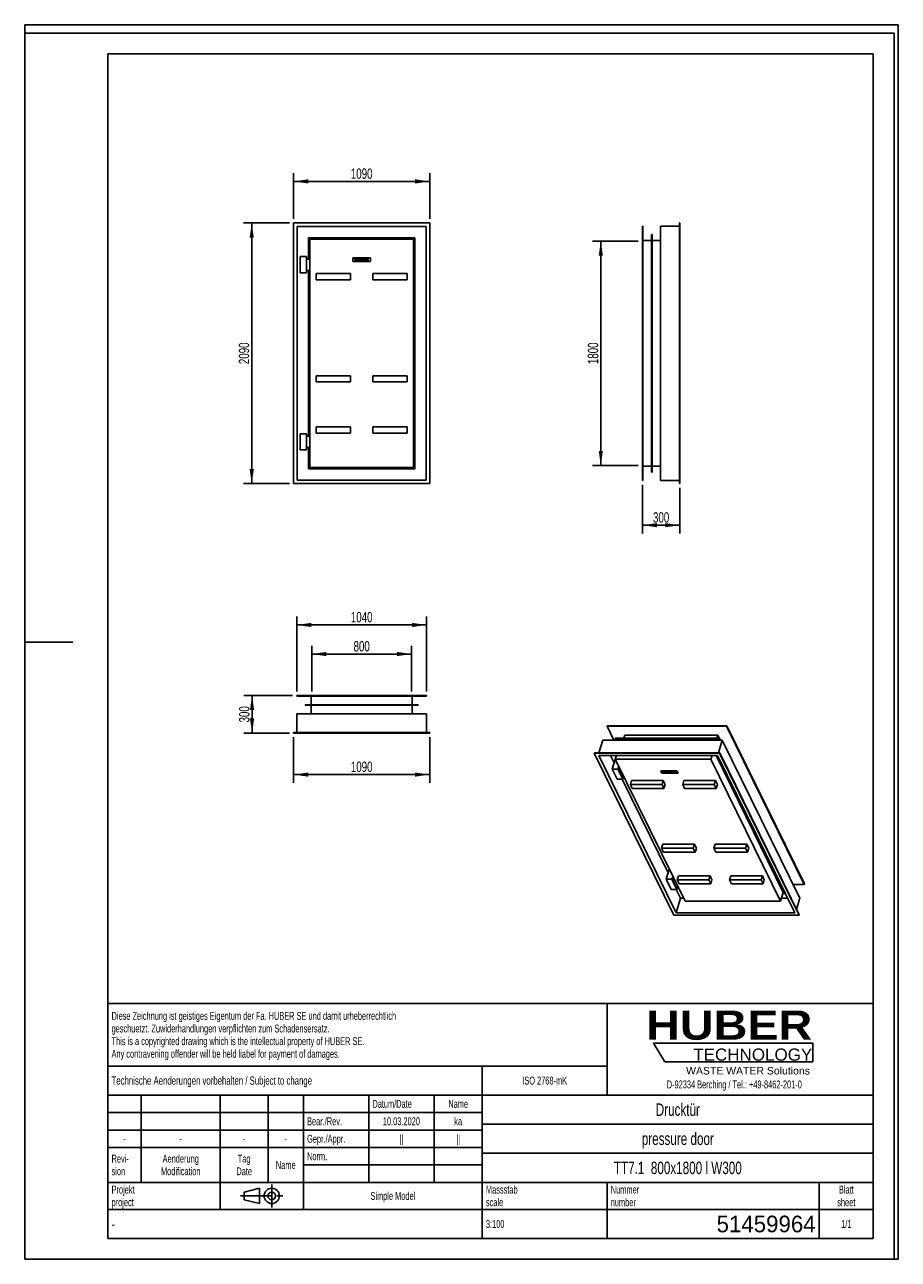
# Model space of a CAD drawing. Header units: millimetres. Extents: x 0 to 7000, y 0 to 9900.
import ezdxf

# ---------------------------------------------------------------- set-up
doc = ezdxf.new("R2010")
doc.units = ezdxf.units.MM
doc.header["$LTSCALE"] = 645.333333
doc.linetypes.add('CENTER', pattern=[0.6, 0.375, -0.075, 0.075, -0.075])
doc.layers.get('0').update_dxf_attribs({"linetype": 'CONTINUOUS'})
for name, color, linetype in [('_2D-BEM', 7, 'CONTINUOUS'), ('_KURVEN', 7, 'CONTINUOUS'), ('_ZEICHN_NOTIZEN', 7, 'CONTINUOUS'), ('_ZEICHNUNGSELEM', 7, 'CONTINUOUS'), ('HUBER_Logo_BL0', 7, 'CONTINUOUS')]:
    doc.layers.add(name, color=color, linetype=linetype)
doc.styles.get("Standard").update_dxf_attribs({"font": 'txt', "width": 0.7})
doc.styles.add('TEXTSTYLE_2', font='ariblk.ttf')
doc.styles.add('TEXTSTYLE_3', font='arial.ttf')
doc.styles.add('TEXTSTYLE_4', font='txt', dxfattribs={"width": 0.8})
doc.styles.add('TEXTSTYLE_5', font='txt')
doc.dimstyles.new('DIMSTYLE_1', dxfattribs={"dimtxt": 83.333333, "dimasz": 116.666667, "dimexe": 2, "dimexo": 1, "dimtad": 1, "dimdec": 1, "dimtxsty": 'Standard', "dimblk": '_FILLED', "dimblk1": '_FILLED', "dimblk2": '_FILLED', "dimcen": 0.09, "dimadec": 1, "dimazin": 2, "dimtp": 1.2, "dimtm": 1.2, "dimtfac": 1, "dimtdec": 1, "dimtofl": 0, "dimtmove": 0, "dimatfit": 3, "dimldrblk": '_FILLED', "dimfxl": 1, "dimtolj": 1, "dimarcsym": 0})
doc.dimstyles.new('DIMSTYLE_2', dxfattribs={"dimtxt": 83.333333, "dimasz": 116.666667, "dimexe": 2, "dimexo": 1, "dimtad": 1, "dimdec": 1, "dimtxsty": 'Standard', "dimblk": '_FILLED', "dimblk1": '_FILLED', "dimblk2": '_FILLED', "dimcen": 0.09, "dimadec": 1, "dimazin": 2, "dimtp": 2, "dimtm": 2, "dimtfac": 1, "dimtdec": 1, "dimtofl": 0, "dimtmove": 0, "dimatfit": 3, "dimldrblk": '_FILLED', "dimfxl": 1, "dimtolj": 1, "dimarcsym": 0})
doc.dimstyles.new('DIMSTYLE_3', dxfattribs={"dimtxt": 83.333333, "dimasz": 116.666667, "dimexe": 2, "dimexo": 1, "dimtad": 1, "dimdec": 1, "dimtxsty": 'Standard', "dimblk": '_FILLED', "dimblk1": '_FILLED', "dimblk2": '_FILLED', "dimcen": 0.09, "dimadec": 1, "dimazin": 2, "dimtp": 0.5, "dimtm": 0.5, "dimtfac": 1, "dimtdec": 1, "dimtofl": 0, "dimtmove": 0, "dimatfit": 3, "dimldrblk": '_FILLED', "dimfxl": 1, "dimtolj": 1, "dimarcsym": 0})
doc.dimstyles.new('DIMSTYLE_4', dxfattribs={"dimtxt": 83.333333, "dimasz": 116.666667, "dimexe": 2, "dimexo": 1, "dimtad": 1, "dimdec": 1, "dimtxsty": 'Standard', "dimblk": '_FILLED', "dimblk1": '_FILLED', "dimblk2": '_FILLED', "dimcen": 0.09, "dimadec": 1, "dimazin": 2, "dimtp": 0.8, "dimtm": 0.8, "dimtfac": 1, "dimtdec": 1, "dimtofl": 0, "dimtmove": 0, "dimatfit": 3, "dimldrblk": '_FILLED', "dimfxl": 1, "dimtolj": 1, "dimarcsym": 0})

# ---------------------------------------------------------------- blocks, each defined once
blk = doc.blocks.new('HUBER_LOGO_BL0', base_point=(5686, 1682.6))
at = {"layer": 'HUBER_Logo_BL0', "color": 5, "linetype": 'Continuous'}
for p, q in [((6314.1, 1734.2), (5039.1, 1734.2)), ((5039.1, 1734.2), (5129.1, 1584.2)), ((6314.1, 1734.2), (6314.1, 1584.2)), ((5129.1, 1584.2), (6314.1, 1584.2))]:
    blk.add_line(p, q, dxfattribs=at)
at = {"layer": 'HUBER_Logo_BL0', "color": 2, "linetype": 'Continuous', "attachment_point": 3, "line_spacing_factor": 0.78}
for s, insert, char_height, width, style in [('HUBER\\P\\fArial;\\H97.5;TECHNOLOGY ', (6310.5, 1994.5), 234, 1292.239, 'TEXTSTYLE_2'), ('WASTE WATER Solutions', (6291.9, 1542.1), 60, 990.112, 'TEXTSTYLE_3')]:
    blk.add_mtext(s, dxfattribs=dict(at, insert=insert, char_height=char_height, width=width, style=style))
at = {"layer": 'HUBER_Logo_BL0', "color": 2, "linetype": 'Continuous', "insert": (5686, 1434), "char_height": 63.333, "width": 2702.976, "attachment_point": 2, "line_spacing_factor": 0.96}
blk.add_mtext('D-92334 Berching / Tel.: +49-8462-201-0', dxfattribs=at)
blk = doc.blocks.new('_FILLED')
at = {"color": 0, "linetype": 'ByBlock'}
blk.add_solid([(0, 0), (-1, 0.143), (-1, -0.143)], dxfattribs=at)
blk = doc.blocks.new('*D1')
at = {"layer": '_2D-BEM', "color": 2, "linetype": 'Continuous', "transparency": 16777216}
for p, q in [((2155.1, 8343.2), (2155.1, 8709.9)), ((2155.1, 8643.2), (2700.1, 8643.2)), ((3245.1, 8643.2), (2700.1, 8643.2)), ((3245.1, 8343.2), (3245.1, 8709.9))]:
    blk.add_line(p, q, dxfattribs=at)
at = {"layer": '_2D-BEM', "color": 2, "linetype": 'Continuous', "transparency": 16777216, "xscale": 116.6666666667, "yscale": 116.6666666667, "zscale": 116.6666666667, "rotation": 180}
blk.add_blockref('_FILLED', (2155.1, 8643.2), dxfattribs=at)
at = {"layer": '_2D-BEM', "color": 2, "linetype": 'Continuous', "transparency": 16777216, "xscale": 116.6666666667, "yscale": 116.6666666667, "zscale": 116.6666666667}
blk.add_blockref('_FILLED', (3245.1, 8643.2), dxfattribs=at)
at = {"layer": '_2D-BEM', "color": 2, "linetype": 'Continuous', "transparency": 16777216, "insert": (2700.1, 8747.4), "char_height": 83.33, "width": 366.071, "attachment_point": 2, "line_spacing_factor": 0.9}
blk.add_mtext('1090', dxfattribs=at)
blk = doc.blocks.new('*D2')
at = {"layer": '_2D-BEM', "color": 2, "linetype": 'Continuous', "transparency": 16777216}
for p, q in [((2121.7, 8309.9), (1752.6, 8309.9)), ((1819.3, 8309.9), (1819.3, 7264.9)), ((1819.3, 6219.9), (1819.3, 7264.9)), ((2121.7, 6219.9), (1752.6, 6219.9))]:
    blk.add_line(p, q, dxfattribs=at)
at = {"layer": '_2D-BEM', "color": 2, "linetype": 'Continuous', "transparency": 16777216, "xscale": 116.6666666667, "yscale": 116.6666666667, "zscale": 116.6666666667}
for p, rotation in [((1819.3, 8309.9), 90), ((1819.3, 6219.9), 270)]:
    blk.add_blockref('_FILLED', p, dxfattribs=dict(at, rotation=rotation))
at = {"layer": '_2D-BEM', "color": 2, "linetype": 'Continuous', "transparency": 16777216, "insert": (1715.1, 7264.9), "char_height": 83.33, "width": 392.857, "attachment_point": 2, "rotation": 90, "line_spacing_factor": 0.9}
blk.add_mtext('2090', dxfattribs=at)
blk = doc.blocks.new('*D3')
at = {"layer": '_2D-BEM', "color": 2, "linetype": 'Continuous', "transparency": 16777216}
for p, q in [((2155.1, 4186.8), (2155.1, 3820.1)), ((3245.1, 4186.8), (3245.1, 3820.1)), ((2155.1, 3886.8), (2700.1, 3886.8)), ((3245.1, 3886.8), (2700.1, 3886.8))]:
    blk.add_line(p, q, dxfattribs=at)
at = {"layer": '_2D-BEM', "color": 2, "linetype": 'Continuous', "transparency": 16777216, "xscale": 116.6666666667, "yscale": 116.6666666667, "zscale": 116.6666666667, "rotation": 180}
blk.add_blockref('_FILLED', (2155.1, 3886.8), dxfattribs=at)
at = {"layer": '_2D-BEM', "color": 2, "linetype": 'Continuous', "transparency": 16777216, "xscale": 116.6666666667, "yscale": 116.6666666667, "zscale": 116.6666666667}
blk.add_blockref('_FILLED', (3245.1, 3886.8), dxfattribs=at)
at = {"layer": '_2D-BEM', "color": 2, "linetype": 'Continuous', "transparency": 16777216, "insert": (2700.1, 3991), "char_height": 83.33, "width": 366.071, "attachment_point": 2, "line_spacing_factor": 0.9}
blk.add_mtext('1090', dxfattribs=at)
blk = doc.blocks.new('*D4')
at = {"layer": '_2D-BEM', "color": 2, "linetype": 'Continuous', "transparency": 16777216}
for p, q in [((2180.1, 4553.5), (2180.1, 5153.5)), ((3220.1, 4553.5), (3220.1, 5153.5)), ((2180.1, 5086.8), (2700.1, 5086.8)), ((3220.1, 5086.8), (2700.1, 5086.8))]:
    blk.add_line(p, q, dxfattribs=at)
at = {"layer": '_2D-BEM', "color": 2, "linetype": 'Continuous', "transparency": 16777216, "xscale": 116.6666666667, "yscale": 116.6666666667, "zscale": 116.6666666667, "rotation": 180}
blk.add_blockref('_FILLED', (2180.1, 5086.8), dxfattribs=at)
at = {"layer": '_2D-BEM', "color": 2, "linetype": 'Continuous', "transparency": 16777216, "xscale": 116.6666666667, "yscale": 116.6666666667, "zscale": 116.6666666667}
blk.add_blockref('_FILLED', (3220.1, 5086.8), dxfattribs=at)
at = {"layer": '_2D-BEM', "color": 2, "linetype": 'Continuous', "transparency": 16777216, "insert": (2700.1, 5191), "char_height": 83.33, "width": 366.071, "attachment_point": 2, "line_spacing_factor": 0.9}
blk.add_mtext('1040', dxfattribs=at)
blk = doc.blocks.new('*D5')
at = {"layer": '_2D-BEM', "color": 2, "linetype": 'Continuous', "transparency": 16777216}
for p, q in [((2146.7, 4520.1), (1755.1, 4520.1)), ((1821.7, 4520.1), (1821.7, 4370.1)), ((1821.7, 4220.1), (1821.7, 4370.1)), ((2121.7, 4220.1), (1755.1, 4220.1))]:
    blk.add_line(p, q, dxfattribs=at)
at = {"layer": '_2D-BEM', "color": 2, "linetype": 'Continuous', "transparency": 16777216, "xscale": 116.6666666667, "yscale": 116.6666666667, "zscale": 116.6666666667}
for p, rotation in [((1821.7, 4520.1), 90), ((1821.7, 4220.1), 270)]:
    blk.add_blockref('_FILLED', p, dxfattribs=dict(at, rotation=rotation))
at = {"layer": '_2D-BEM', "color": 2, "linetype": 'Continuous', "transparency": 16777216, "insert": (1717.6, 4370.1), "char_height": 83.33, "width": 285.714, "attachment_point": 2, "rotation": 90, "line_spacing_factor": 0.9}
blk.add_mtext('300', dxfattribs=at)
blk = doc.blocks.new('*D6')
at = {"layer": '_2D-BEM', "color": 2, "linetype": 'Continuous', "transparency": 16777216}
for p, q in [((2300.1, 4553.5), (2300.1, 4920.1)), ((2300.1, 4853.5), (2700.1, 4853.5)), ((3100.1, 4853.5), (2700.1, 4853.5)), ((3100.1, 4553.5), (3100.1, 4920.1))]:
    blk.add_line(p, q, dxfattribs=at)
at = {"layer": '_2D-BEM', "color": 2, "linetype": 'Continuous', "transparency": 16777216, "xscale": 116.6666666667, "yscale": 116.6666666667, "zscale": 116.6666666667, "rotation": 180}
blk.add_blockref('_FILLED', (2300.1, 4853.5), dxfattribs=at)
at = {"layer": '_2D-BEM', "color": 2, "linetype": 'Continuous', "transparency": 16777216, "xscale": 116.6666666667, "yscale": 116.6666666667, "zscale": 116.6666666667}
blk.add_blockref('_FILLED', (3100.1, 4853.5), dxfattribs=at)
at = {"layer": '_2D-BEM', "color": 2, "linetype": 'Continuous', "transparency": 16777216, "insert": (2700.1, 4957.6), "char_height": 83.33, "width": 294.643, "attachment_point": 2, "line_spacing_factor": 0.9}
blk.add_mtext('800', dxfattribs=at)
blk = doc.blocks.new('*D7')
at = {"layer": '_2D-BEM', "color": 2, "linetype": 'Continuous', "transparency": 16777216}
for p, q in [((4916.3, 8164.9), (4549.6, 8164.9)), ((4616.3, 8164.9), (4616.3, 7264.9)), ((4616.3, 6364.9), (4616.3, 7264.9)), ((4916.3, 6364.9), (4549.6, 6364.9))]:
    blk.add_line(p, q, dxfattribs=at)
at = {"layer": '_2D-BEM', "color": 2, "linetype": 'Continuous', "transparency": 16777216, "xscale": 116.6666666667, "yscale": 116.6666666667, "zscale": 116.6666666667}
for p, rotation in [((4616.3, 8164.9), 90), ((4616.3, 6364.9), 270)]:
    blk.add_blockref('_FILLED', p, dxfattribs=dict(at, rotation=rotation))
at = {"layer": '_2D-BEM', "color": 2, "linetype": 'Continuous', "transparency": 16777216, "insert": (4512.1, 7264.9), "char_height": 83.33, "width": 366.071, "attachment_point": 2, "rotation": 90, "line_spacing_factor": 0.9}
blk.add_mtext('1800', dxfattribs=at)
blk = doc.blocks.new('*D8')
at = {"layer": '_2D-BEM', "color": 2, "linetype": 'Continuous', "transparency": 16777216}
for p, q in [((4949.6, 6211.6), (4949.6, 5819.9)), ((5249.6, 6186.6), (5249.6, 5819.9)), ((4949.6, 5886.6), (5099.6, 5886.6)), ((5249.6, 5886.6), (5099.6, 5886.6))]:
    blk.add_line(p, q, dxfattribs=at)
at = {"layer": '_2D-BEM', "color": 2, "linetype": 'Continuous', "transparency": 16777216, "xscale": 116.6666666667, "yscale": 116.6666666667, "zscale": 116.6666666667, "rotation": 180}
blk.add_blockref('_FILLED', (4949.6, 5886.6), dxfattribs=at)
at = {"layer": '_2D-BEM', "color": 2, "linetype": 'Continuous', "transparency": 16777216, "xscale": 116.6666666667, "yscale": 116.6666666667, "zscale": 116.6666666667}
blk.add_blockref('_FILLED', (5249.6, 5886.6), dxfattribs=at)
at = {"layer": '_2D-BEM', "color": 2, "linetype": 'Continuous', "transparency": 16777216, "insert": (5099.6, 5990.7), "char_height": 83.33, "width": 285.714, "attachment_point": 2, "line_spacing_factor": 0.9}
blk.add_mtext('300', dxfattribs=at)
blk = doc.blocks.new('PROJEKTIONSMETHODE_1_BL1', base_point=(1900, 508.3))
at = {"color": 2, "linetype": 'CENTER'}
for p, q in [((1979.4, 600), (1979.4, 416.7)), ((1728.9, 508.3), (2071.1, 508.3))]:
    blk.add_line(p, q, dxfattribs=at)
at = {"color": 2, "linetype": 'Continuous'}
for p, q in [((1759.4, 538.9), (1881.7, 569.4)), ((1759.4, 477.8), (1759.4, 538.9)), ((1881.7, 447.2), (1881.7, 569.4)), ((1759.4, 477.8), (1881.7, 447.2))]:
    blk.add_line(p, q, dxfattribs=at)
for radius in [61.1, 30.6]:
    blk.add_circle((1979.4, 508.3), radius, dxfattribs=at)
blk = doc.blocks.new('*T11')
at = {"color": 3, "linetype": 'Continuous'}
for p, q in [((0, 0), (6133.3, 0)), ((0, 0), (0, -1883.3)), ((4000, 0), (4000, -733.3)), ((6133.3, 0), (6133.3, -1883.3)), ((0, -500), (4000, -500)), ((3000, -500), (3000, -1883.3)), ((0, -733.3), (6133.3, -733.3)), ((266.7, -733.3), (266.7, -1433.3)), ((900, -733.3), (900, -1650)), ((1283.3, -733.3), (1283.3, -1433.3)), ((1566.7, -733.3), (1566.7, -1650)), ((2090, -733.3), (2090, -1433.3)), ((2613.3, -733.3), (2613.3, -1433.3)), ((0, -873.3), (3000, -873.3)), ((3000, -966.7), (6133.3, -966.7)), ((0, -1013.3), (3000, -1013.3)), ((0, -1153.3), (3000, -1153.3)), ((3000, -1200), (6133.3, -1200)), ((1566.7, -1293.3), (3000, -1293.3)), ((0, -1433.3), (6133.3, -1433.3)), ((4000, -1433.3), (4000, -1883.3)), ((5700, -1433.3), (5700, -1883.3)), ((0, -1650), (6133.3, -1650)), ((0, -1883.3), (6133.3, -1883.3))]:
    blk.add_line(p, q, dxfattribs=at)
at = {"layer": '_ZEICHN_NOTIZEN', "color": 2, "linetype": 'Continuous', "char_height": 63.33, "width": 168.889, "attachment_point": 2, "line_spacing_factor": 0.96}
for insert in [(2351.7, -1051.7), (2806.7, -1051.7)]:
    blk.add_mtext('||', dxfattribs=dict(at, insert=insert))
at = {"layer": '_ZEICHNUNGSELEM', "color": 2, "linetype": 'Continuous', "line_spacing_factor": 0.96}
for s, insert, char_height, width, attachment_point in [('Diese Zeichnung ist geistiges Eigentum der Fa. HUBER SE und damit urheberrechtlich \\Pgeschuetzt. Zuwiderhandlungen verpflichten zum Schadensersatz.\\PThis is a copyrighted drawing which is the intellectual property of HUBER SE.\\PAny contravening offender will be held liabel for payment of damages.', (29.2, -66.3), 63.333, 7382.857, 1), ('Technische Aenderungen vorbehalten / Subject to change', (29.2, -583.3), 66.667, 5082.54, 1), ('ISO 2768-mK', (3500, -585), 63.333, 1109.841, 2), ('Datum/Date', (2119.2, -771.7), 63.33, 974.127, 1), ('Name', (2806.7, -771.7), 63.33, 422.222, 2), ('Drucktür', (4566.7, -800), 100, 1144.762, 2), ('Bear./Rev.', (1595.8, -911.7), 63.33, 907.778, 1), ('10.03.2020', (2351.7, -911.7), 63.33, 928.889, 2), ('ka', (2806.7, -911.7), 63.33, 205.079, 2), ('-', (133.3, -1051.7), 63.3, 114.603, 2), ('-', (583.3, -1051.7), 63.3, 114.603, 2), ('-', (1091.7, -1051.7), 63.3, 114.603, 2), ('-', (1425, -1051.7), 63.3, 114.603, 2), ('Gepr./Appr.', (1595.8, -1051.7), 63.333, 998.254, 1), ('pressure door', (4566.7, -1033.3), 100, 1866.667, 2), ('Revi-\\Psion', (29.2, -1211), 63.33, 461.429, 1), ('Aenderung\\PModification', (583.3, -1211), 63.333, 986.19, 2), ('Tag\\PDate', (1091.7, -1211), 63.33, 367.937, 2), ('Name', (1425, -1261.7), 63.33, 422.222, 2), ('Norm. ', (1595.8, -1191.7), 63.33, 585.079, 1), ('TT7.1  800x1800 l W300', (4566.7, -1266.7), 100, 3423.81, 2), ('Projekt\\Pproject', (29.2, -1459.3), 63.33, 612.222, 1), ('Massstab\\Pscale', (3029.2, -1459.3), 63.33, 747.937, 1), ('Nummer\\Pnumber', (4029.2, -1459.3), 63.33, 621.27, 1), ('Blatt\\Psheet', (5916.7, -1459.3), 63.33, 434.286, 2), ('Simple Model', (2283.3, -1510), 63.333, 1094.762, 2), ('3:100', (3029.2, -1735), 63.33, 431.27, 1), ('1/1', (5916.7, -1735), 63.33, 265.397, 2)]:
    blk.add_mtext(s, dxfattribs=dict(at, insert=insert, char_height=char_height, width=width, attachment_point=attachment_point))
for s, insert, char_height, width, attachment_point, style in [('-', (29.2, -1725), 83.3, 61.111, 1, 'TEXTSTYLE_4'), ('51459964', (5670.8, -1700), 133.33, 1866.667, 3, 'TEXTSTYLE_5')]:
    blk.add_mtext(s, dxfattribs=dict(at, insert=insert, char_height=char_height, width=width, attachment_point=attachment_point, style=style))

msp = doc.modelspace()

# ---------------------------------------------------------------- linework, layer by layer
at = {"color": 7, "linetype": 'Continuous'}
for p, q in [((0, 9900), (7000, 9900)), ((0, 0), (0, 9900)), ((0, 9900), (7000, 9900)), ((0, 0), (0, 9900)), ((7000, 0), (7000, 9900)), ((7000, 0), (7000, 9900)), ((2155.08, 8309.9), (2155.08, 6219.9)), ((3245.08, 8309.9), (2155.08, 8309.9)), ((2184.08, 8280.9), (2184.08, 6248.9)), ((3216.08, 8280.9), (2184.08, 8280.9)), ((3216.08, 6248.9), (3216.08, 8280.9)), ((3245.08, 6219.9), (3245.08, 8309.9)), ((4949.61, 6244.9), (4949.61, 8284.9)), ((4953.61, 8284.9), (4949.61, 8284.9)), ((4953.61, 6244.9), (4953.61, 8284.9)), ((5026.61, 8218.9), (5022.61, 8218.9)), ((5022.61, 8218.9), (5022.61, 6310.9)), ((5026.61, 6310.9), (5026.61, 8218.9)), ((5245.61, 8284.9), (5095.61, 8284.9)), ((5095.61, 8284.9), (5095.61, 6244.9)), ((5249.61, 8309.9), (5245.61, 8309.9)), ((5245.61, 8309.9), (5245.61, 6219.9)), ((5249.61, 8309.9), (5249.61, 6219.9)), ((2273.08, 8191.9), (2273.08, 8019.9)), ((3127.08, 8191.9), (2273.08, 8191.9)), ((2284.08, 8180.9), (2284.08, 6348.9)), ((3116.08, 8180.9), (2284.08, 8180.9)), ((3116.08, 6348.9), (3116.08, 8180.9)), ((3127.08, 6337.9), (3127.08, 8191.9)), ((5022.61, 8168.9), (4953.61, 8168.9)), ((5095.61, 8168.9), (5026.61, 8168.9)), ((2258.08, 8039.9), (2208.08, 8039.9)), ((2208.08, 8039.9), (2208.08, 7909.9)), ((2258.08, 7909.9), (2258.08, 8039.9)), ((2258.08, 8019.9), (2284.08, 8019.9)), ((2258.08, 7929.9), (2284.08, 7929.9)), ((2273.08, 7929.9), (2273.08, 6599.9)), ((2208.08, 7909.9), (2258.08, 7909.9)), ((2335.08, 7854.9), (2335.08, 7904.9)), ((2335.08, 7904.9), (2610.08, 7904.9)), ((2335.08, 7854.9), (2610.08, 7854.9)), ((2610.08, 7854.9), (2610.08, 7904.9)), ((2790.08, 7854.9), (2790.08, 7904.9)), ((2790.08, 7904.9), (3065.08, 7904.9)), ((2790.08, 7854.9), (3065.08, 7854.9)), ((3065.08, 7854.9), (3065.08, 7904.9)), ((2335.08, 7084.9), (2335.08, 7034.9)), ((2610.08, 7084.9), (2335.08, 7084.9)), ((2335.08, 7034.9), (2610.08, 7034.9)), ((2610.08, 7034.9), (2610.08, 7084.9)), ((3065.08, 7084.9), (2790.08, 7084.9)), ((2790.08, 7084.9), (2790.08, 7034.9)), ((2790.08, 7034.9), (3065.08, 7034.9)), ((3065.08, 7034.9), (3065.08, 7084.9)), ((2335.08, 6674.9), (2335.08, 6624.9)), ((2610.08, 6674.9), (2335.08, 6674.9)), ((2610.08, 6624.9), (2610.08, 6674.9)), ((3065.08, 6674.9), (2790.08, 6674.9)), ((2790.08, 6674.9), (2790.08, 6624.9)), ((3065.08, 6624.9), (3065.08, 6674.9)), ((2258.08, 6619.9), (2208.08, 6619.9)), ((2208.08, 6619.9), (2208.08, 6489.9)), ((2258.08, 6489.9), (2258.08, 6619.9)), ((2258.08, 6599.9), (2284.08, 6599.9)), ((2335.08, 6624.9), (2610.08, 6624.9)), ((2790.08, 6624.9), (3065.08, 6624.9)), ((2208.08, 6489.9), (2258.08, 6489.9)), ((2258.08, 6509.9), (2284.08, 6509.9)), ((2273.08, 6509.9), (2273.08, 6337.9)), ((2273.08, 6337.9), (3127.08, 6337.9)), ((2284.08, 6348.9), (3116.08, 6348.9)), ((4953.61, 6360.9), (5022.61, 6360.9)), ((5026.61, 6360.9), (5095.61, 6360.9)), ((2184.08, 6248.9), (3216.08, 6248.9)), ((4949.61, 6244.9), (4953.61, 6244.9)), ((5022.61, 6310.9), (5026.61, 6310.9)), ((5095.61, 6244.9), (5245.61, 6244.9)), ((2155.08, 6219.9), (3245.08, 6219.9)), ((5249.61, 6219.9), (5245.61, 6219.9)), ((2180.08, 4520.15), (3220.08, 4520.15)), ((2180.08, 4516.15), (2180.08, 4520.15)), ((2180.08, 4516.15), (3220.08, 4516.15)), ((2296.08, 4447.15), (2296.08, 4516.15)), ((3104.08, 4447.15), (3104.08, 4516.15)), ((3220.08, 4516.15), (3220.08, 4520.15)), ((2180.08, 4224.15), (2180.08, 4374.15)), ((2180.08, 4374.15), (3220.08, 4374.15)), ((2246.08, 4443.15), (2246.08, 4447.15)), ((2246.08, 4447.15), (3154.08, 4447.15)), ((2246.08, 4443.15), (3154.08, 4443.15)), ((2296.08, 4374.15), (2296.08, 4443.15)), ((3104.08, 4374.15), (3104.08, 4443.15)), ((3154.08, 4443.15), (3154.08, 4447.15)), ((3220.08, 4224.15), (3220.08, 4374.15)), ((4666.36, 4274.74), (4667.33, 4277.87)), ((4720.95, 4163.51), (4666.36, 4274.74)), ((4666.36, 4274.74), (5624.27, 4274.74)), ((4667.33, 4277.87), (5625.23, 4277.87)), ((5624.27, 4274.74), (5625.23, 4277.87)), ((5624.27, 4274.74), (6246.55, 3006.66)), ((6247.52, 3009.79), (5625.23, 4277.87)), ((2155.08, 4220.15), (2155.08, 4224.15)), ((3245.08, 4224.15), (2155.08, 4224.15)), ((3245.08, 4220.15), (2155.08, 4220.15)), ((3245.08, 4220.15), (3245.08, 4224.15)), ((4600.48, 4061.55), (4631.99, 4163.51)), ((4631.99, 4163.51), (5589.89, 4163.51)), ((4729.62, 4176.53), (4730.58, 4179.66)), ((4736.01, 4163.51), (4729.62, 4176.53)), ((4729.62, 4176.53), (5565.94, 4176.53)), ((4730.58, 4179.66), (5566.91, 4179.66)), ((4801.49, 4179.66), (4808.59, 4202.63)), ((4808.59, 4202.63), (5552.81, 4202.63)), ((5545.71, 4179.66), (5552.81, 4202.63)), ((5564.08, 4179.66), (5552.81, 4202.63)), ((5558.39, 4061.55), (5589.89, 4163.51)), ((5565.94, 4176.53), (5566.91, 4179.66)), ((5565.94, 4176.53), (5572.33, 4163.51)), ((5574.84, 4163.51), (5566.91, 4179.66)), ((6212.18, 2895.42), (5589.89, 4163.51)), ((4564.06, 4058.42), (4565.03, 4061.55)), ((5568.98, 4061.55), (4565.03, 4061.55)), ((5568.02, 4058.42), (5568.98, 4061.55)), ((6206.52, 2762.38), (5568.98, 4061.55)), ((4564.06, 4058.42), (5201.6, 2759.25)), ((5568.02, 4058.42), (4564.06, 4058.42)), ((5550.15, 4040.39), (4599.62, 4040.39)), ((4599.62, 4040.39), (5219.46, 2777.28)), ((4693.59, 4040.39), (4723.01, 3980.44)), ((4731.55, 4008.08), (4707.34, 3929.75)), ((4733.26, 4008.08), (4731.55, 4008.08)), ((4741.44, 4040.39), (4732.15, 4010.34)), ((4732.15, 4010.34), (5290.99, 2871.55)), ((5498.47, 4010.34), (4732.15, 4010.34)), ((5507.76, 4040.39), (5498.47, 4010.34)), ((6057.31, 2871.55), (5498.47, 4010.34)), ((6078.85, 2941.27), (5539.49, 4040.39)), ((6092.34, 2934.43), (5549.62, 4040.39)), ((6170, 2777.28), (5550.15, 4040.39)), ((6205.55, 2759.25), (5568.02, 4058.42)), ((4707.34, 3929.75), (4747, 3848.94)), ((4753.39, 3929.75), (4707.34, 3929.75)), ((4760.47, 3952.64), (4753.39, 3929.75)), ((4793.05, 3848.94), (4753.39, 3929.75)), ((4766.57, 3940.21), (4760.7, 3921.23)), ((4760.7, 3921.23), (4775.88, 3921.23)), ((4760.7, 3921.23), (4788.16, 3865.29)), ((4788.16, 3865.29), (4803.33, 3865.29)), ((4798.1, 3865.29), (4793.05, 3848.94)), ((4747, 3848.94), (4793.05, 3848.94)), ((4787.54, 3848.94), (5156.16, 3097.75)), ((4863.32, 3838.78), (4853.39, 3806.66)), ((4868.64, 3775.58), (4853.39, 3806.66)), ((4853.39, 3806.66), (5106.68, 3806.66)), ((4863.32, 3838.78), (5116.61, 3838.78)), ((4868.64, 3775.58), (5121.94, 3775.58)), ((5106.68, 3806.66), (5116.61, 3838.78)), ((5121.94, 3775.58), (5106.68, 3806.66)), ((5131.86, 3807.7), (5116.61, 3838.78)), ((5121.94, 3775.58), (5131.86, 3807.7)), ((5282.4, 3838.78), (5272.47, 3806.66)), ((5287.73, 3775.58), (5272.47, 3806.66)), ((5272.47, 3806.66), (5525.77, 3806.66)), ((5282.4, 3838.78), (5535.69, 3838.78)), ((5287.73, 3775.58), (5541.02, 3775.58)), ((5525.77, 3806.66), (5535.69, 3838.78)), ((5541.02, 3775.58), (5525.77, 3806.66)), ((5550.94, 3807.7), (5535.69, 3838.78)), ((5541.02, 3775.58), (5550.94, 3807.7)), ((5113.45, 3329.06), (5103.53, 3296.94)), ((5103.53, 3296.94), (5118.78, 3265.86)), ((5356.82, 3296.94), (5103.53, 3296.94)), ((5366.74, 3329.06), (5113.45, 3329.06)), ((5366.74, 3329.06), (5356.82, 3296.94)), ((5372.07, 3265.86), (5356.82, 3296.94)), ((5381.99, 3297.98), (5366.74, 3329.06)), ((5381.99, 3297.98), (5372.07, 3265.86)), ((5532.53, 3329.06), (5522.61, 3296.94)), ((5522.61, 3296.94), (5537.86, 3265.86)), ((5775.9, 3296.94), (5522.61, 3296.94)), ((5785.83, 3329.06), (5532.53, 3329.06)), ((5785.83, 3329.06), (5775.9, 3296.94)), ((5791.15, 3265.86), (5775.9, 3296.94)), ((5801.08, 3297.98), (5785.83, 3329.06)), ((5801.08, 3297.98), (5791.15, 3265.86)), ((5118.78, 3265.86), (5372.07, 3265.86)), ((5537.86, 3265.86), (5791.15, 3265.86)), ((5164.71, 3125.39), (5140.5, 3047.06)), ((5166.42, 3125.39), (5164.71, 3125.39)), ((5193.63, 3069.95), (5186.55, 3047.06)), ((5238.52, 3074.2), (5228.59, 3042.08)), ((5491.81, 3074.2), (5238.52, 3074.2)), ((5491.81, 3074.2), (5481.89, 3042.08)), ((5507.06, 3043.12), (5491.81, 3074.2)), ((5657.6, 3074.2), (5647.68, 3042.08)), ((5910.89, 3074.2), (5657.6, 3074.2)), ((5910.89, 3074.2), (5900.97, 3042.08)), ((5926.14, 3043.12), (5910.89, 3074.2)), ((5140.5, 3047.06), (5180.15, 2966.25)), ((5186.55, 3047.06), (5140.5, 3047.06)), ((5226.21, 2966.25), (5186.55, 3047.06)), ((5199.73, 3057.52), (5193.86, 3038.55)), ((5193.86, 3038.55), (5221.32, 2982.6)), ((5193.86, 3038.55), (5209.04, 3038.55)), ((5221.32, 2982.6), (5236.49, 2982.6)), ((5231.26, 2982.6), (5226.21, 2966.25)), ((5228.59, 3042.08), (5243.85, 3011)), ((5481.89, 3042.08), (5228.59, 3042.08)), ((5243.85, 3011), (5497.14, 3011)), ((5497.14, 3011), (5481.89, 3042.08)), ((5507.06, 3043.12), (5497.14, 3011)), ((5647.68, 3042.08), (5662.93, 3011)), ((5900.97, 3042.08), (5647.68, 3042.08)), ((5662.93, 3011), (5916.22, 3011)), ((5916.22, 3011), (5900.97, 3042.08)), ((5926.14, 3043.12), (5916.22, 3011)), ((6157.59, 3006.66), (6246.55, 3006.66)), ((6247.52, 3009.79), (6246.55, 3006.66)), ((5180.15, 2966.25), (5226.21, 2966.25)), ((5219.46, 2777.28), (5255.77, 2894.78)), ((5220.7, 2966.25), (5255.77, 2894.78)), ((5255.77, 2894.78), (5279.59, 2894.78)), ((5290.99, 2871.55), (6057.31, 2871.55)), ((6078.85, 2941.27), (6057.31, 2871.55)), ((6064.49, 2894.78), (6112.34, 2894.78)), ((6076.74, 2934.43), (6092.34, 2934.43)), ((6092.55, 2935.1), (6092.34, 2934.43)), ((6212.18, 2895.42), (6184.77, 2806.72)), ((5219.46, 2777.28), (6170, 2777.28)), ((5201.6, 2759.25), (6205.55, 2759.25)), ((6205.55, 2759.25), (6206.52, 2762.38)), ((0, 0), (7000, 0)), ((0, 0), (7000, 0))]:
    msp.add_line(p, q, dxfattribs=at)
at = {"color": 3, "linetype": 'Continuous'}
for p, q in [((0, 9833.33), (0, 4950)), ((6966.67, 9833.33), (0, 9833.33)), ((6966.67, 9833.33), (6966.67, 0)), ((0, 4950), (0, 0)), ((0, 4950), (386.67, 4950)), ((6966.67, 0), (0, 0))]:
    msp.add_line(p, q, dxfattribs=at)
at = {"color": 5, "linetype": 'Continuous'}
for p, q in [((666.67, 9666.67), (6800, 9666.67)), ((666.67, 9666.67), (666.67, 166.67)), ((6800, 9666.67), (6800, 166.67)), ((666.67, 166.67), (6800, 166.67))]:
    msp.add_line(p, q, dxfattribs=at)
at = {"layer": '_KURVEN', "color": 4, "linetype": 'Continuous'}
for p, q in [((2630.08, 8029.9), (2770.08, 8029.9)), ((2630.08, 7999.9), (2630.08, 8029.9)), ((2645.99, 8024.9), (2645.99, 8004.9)), ((2652.17, 8024.9), (2645.99, 8024.9)), ((2652.17, 8017.9), (2652.17, 8024.9)), ((2665.13, 8024.9), (2658.92, 8024.9)), ((2658.92, 8024.9), (2658.92, 8017.9)), ((2665.13, 8004.9), (2665.13, 8024.9)), ((2675.42, 8024.9), (2669.25, 8024.9)), ((2669.25, 8024.9), (2669.25, 8012.97)), ((2675.42, 8012.69), (2675.42, 8024.9)), ((2682.25, 8024.9), (2682.25, 8012.69)), ((2688.42, 8024.9), (2682.25, 8024.9)), ((2688.42, 8012.97), (2688.42, 8024.9)), ((2692.52, 8024.9), (2692.52, 8004.9)), ((2704.09, 8024.9), (2692.52, 8024.9)), ((2698.76, 8017.05), (2698.76, 8020.85)), ((2698.76, 8020.85), (2701.49, 8020.85)), ((2714.23, 8024.9), (2714.23, 8004.9)), ((2730.79, 8024.9), (2714.23, 8024.9)), ((2720.42, 8017.45), (2720.42, 8020.63)), ((2720.42, 8020.63), (2730.79, 8020.63)), ((2730.79, 8020.63), (2730.79, 8024.9)), ((2744.8, 8024.9), (2734.5, 8024.9)), ((2734.5, 8024.9), (2734.5, 8004.9)), ((2740.71, 8016.79), (2740.71, 8020.86)), ((2740.71, 8020.86), (2743.42, 8020.86)), ((2770.08, 8029.9), (2770.08, 7999.9)), ((2770.08, 7999.9), (2630.08, 7999.9)), ((2645.99, 8004.9), (2652.17, 8004.9)), ((2658.92, 8017.9), (2652.17, 8017.9)), ((2652.17, 8004.9), (2652.17, 8012.99)), ((2652.17, 8012.99), (2658.92, 8012.99)), ((2658.92, 8012.99), (2658.92, 8004.9)), ((2658.92, 8004.9), (2665.13, 8004.9)), ((2692.52, 8004.9), (2703.19, 8004.9)), ((2701.45, 8017.05), (2698.76, 8017.05)), ((2698.76, 8009.19), (2698.76, 8013.25)), ((2698.76, 8013.25), (2701.9, 8013.25)), ((2701.91, 8009.19), (2698.76, 8009.19)), ((2714.23, 8004.9), (2731.09, 8004.9)), ((2730.04, 8017.45), (2720.42, 8017.45)), ((2720.42, 8009.43), (2720.42, 8013.37)), ((2720.42, 8013.37), (2730.04, 8013.37)), ((2731.09, 8009.43), (2720.42, 8009.43)), ((2730.04, 8013.37), (2730.04, 8017.45)), ((2731.09, 8004.9), (2731.09, 8009.43)), ((2734.5, 8004.9), (2740.71, 8004.9)), ((2743.32, 8016.79), (2740.71, 8016.79)), ((2740.71, 8004.9), (2740.71, 8013.01)), ((2740.71, 8013.01), (2741.26, 8013.01)), ((2743.89, 8011.01), (2747.19, 8004.9)), ((2747.19, 8004.9), (2754.18, 8004.9)), ((2754.18, 8004.9), (2751.17, 8010.68)), ((5096.9, 3916.48), (5225.85, 3916.48)), ((5106.05, 3897.83), (5096.9, 3916.48)), ((5235, 3897.83), (5106.05, 3897.83)), ((5113.08, 3913.37), (5119.18, 3900.94)), ((5118.77, 3913.37), (5113.08, 3913.37)), ((5120.9, 3909.02), (5118.77, 3913.37)), ((5119.18, 3900.94), (5124.87, 3900.94)), ((5127.12, 3909.02), (5120.9, 3909.02)), ((5124.87, 3900.94), (5122.4, 3905.97)), ((5122.4, 3905.97), (5128.62, 3905.97)), ((5130.71, 3913.37), (5124.99, 3913.37)), ((5124.99, 3913.37), (5127.12, 3909.02)), ((5128.62, 3905.97), (5131.09, 3900.94)), ((5136.81, 3900.94), (5130.71, 3913.37)), ((5131.09, 3900.94), (5136.81, 3900.94)), ((5140.18, 3913.37), (5134.5, 3913.37)), ((5134.5, 3913.37), (5138.14, 3905.96)), ((5143.9, 3905.78), (5140.18, 3913.37)), ((5146.48, 3913.37), (5150.2, 3905.78)), ((5152.16, 3913.37), (5146.48, 3913.37)), ((5155.79, 3905.96), (5152.16, 3913.37)), ((5155.94, 3913.37), (5162.04, 3900.94)), ((5166.59, 3913.37), (5155.94, 3913.37)), ((5162.04, 3900.94), (5171.86, 3900.94)), ((5164.07, 3908.5), (5162.92, 3910.85)), ((5162.92, 3910.85), (5165.43, 3910.85)), ((5166.55, 3908.5), (5164.07, 3908.5)), ((5166.47, 3903.61), (5165.23, 3906.13)), ((5165.23, 3906.13), (5168.12, 3906.13)), ((5169.37, 3903.61), (5166.47, 3903.61)), ((5175.93, 3913.37), (5182.03, 3900.94)), ((5191.18, 3913.37), (5175.93, 3913.37)), ((5182.03, 3900.94), (5197.56, 3900.94)), ((5183.91, 3908.74), (5182.94, 3910.72)), ((5182.94, 3910.72), (5192.49, 3910.72)), ((5192.77, 3908.74), (5183.91, 3908.74)), ((5186.35, 3903.76), (5185.15, 3906.21)), ((5185.15, 3906.21), (5194.01, 3906.21)), ((5196.18, 3903.76), (5186.35, 3903.76)), ((5192.49, 3910.72), (5191.18, 3913.37)), ((5194.01, 3906.21), (5192.77, 3908.74)), ((5204.09, 3913.37), (5194.6, 3913.37)), ((5194.6, 3913.37), (5200.7, 3900.94)), ((5197.56, 3900.94), (5196.18, 3903.76)), ((5200.7, 3900.94), (5206.42, 3900.94)), ((5202.79, 3908.34), (5201.55, 3910.86)), ((5201.55, 3910.86), (5204.05, 3910.86)), ((5205.19, 3908.34), (5202.79, 3908.34)), ((5206.42, 3900.94), (5203.94, 3905.99)), ((5203.94, 3905.99), (5204.45, 3905.99)), ((5207.48, 3904.74), (5212.39, 3900.94)), ((5212.39, 3900.94), (5218.82, 3900.94)), ((5218.82, 3900.94), (5214.29, 3904.54)), ((5225.85, 3916.48), (5235, 3897.83))]:
    msp.add_line(p, q, dxfattribs=at)
for points in [[(2703.45, 8020.35), (2703.07, 8020.68), (2702.42, 8020.85), (2701.49, 8020.85)], [(2704.03, 8018.99), (2704.03, 8019.56), (2703.83, 8020.03), (2703.45, 8020.35)], [(2704.09, 8024.9), (2706.02, 8024.9), (2707.49, 8024.42), (2708.53, 8023.46)], [(2708.53, 8023.46), (2709.56, 8022.51), (2710.08, 8021.32), (2710.08, 8019.92)], [(2710.08, 8019.92), (2710.08, 8018.73), (2709.71, 8017.72), (2708.98, 8016.87)], [(2745.73, 8020.34), (2745.32, 8020.68), (2744.54, 8020.86), (2743.42, 8020.86)], [(2744.8, 8024.9), (2746.71, 8024.9), (2748.17, 8024.73), (2749.18, 8024.41)], [(2746.34, 8018.85), (2746.34, 8019.49), (2746.14, 8019.99), (2745.73, 8020.34)], [(2749.18, 8024.41), (2750.19, 8024.08), (2751, 8023.46), (2751.62, 8022.57)], [(2751.62, 8022.57), (2752.24, 8021.69), (2752.55, 8020.61), (2752.55, 8019.34)], [(2752.55, 8019.34), (2752.55, 8018.23), (2752.31, 8017.27), (2751.83, 8016.46)], [(2669.82, 8009.59), (2669.44, 8010.87), (2669.25, 8011.99), (2669.25, 8012.97)], [(2671.14, 8007.29), (2670.49, 8008.03), (2670.06, 8008.8), (2669.82, 8009.59)], [(2673.26, 8005.56), (2672.48, 8005.97), (2671.77, 8006.55), (2671.14, 8007.29)], [(2676.14, 8004.76), (2674.99, 8004.9), (2674.03, 8005.16), (2673.26, 8005.56)], [(2675.42, 8012.69), (2675.42, 8011.6), (2675.72, 8010.75), (2676.32, 8010.14)], [(2679.33, 8004.56), (2678.35, 8004.56), (2677.29, 8004.62), (2676.14, 8004.76)], [(2676.32, 8010.14), (2676.92, 8009.52), (2677.76, 8009.22), (2678.84, 8009.22)], [(2678.84, 8009.22), (2679.91, 8009.22), (2680.74, 8009.52), (2681.34, 8010.12)], [(2683.65, 8005.22), (2682.46, 8004.79), (2681.01, 8004.56), (2679.33, 8004.56)], [(2681.34, 8010.12), (2681.94, 8010.72), (2682.25, 8011.58), (2682.25, 8012.69)], [(2686.13, 8006.88), (2685.33, 8006.08), (2684.52, 8005.54), (2683.65, 8005.22)], [(2687.86, 8009.63), (2687.49, 8008.58), (2686.92, 8007.67), (2686.13, 8006.88)], [(2688.42, 8012.97), (2688.42, 8011.79), (2688.23, 8010.68), (2687.86, 8009.63)], [(2701.45, 8017.05), (2702.4, 8017.05), (2703.07, 8017.22), (2703.45, 8017.54)], [(2704.16, 8012.7), (2703.73, 8013.06), (2702.97, 8013.25), (2701.9, 8013.25)], [(2701.91, 8009.19), (2702.97, 8009.19), (2703.73, 8009.37), (2704.16, 8009.75)], [(2705.96, 8005.17), (2704.57, 8004.98), (2703.64, 8004.9), (2703.19, 8004.9)], [(2703.45, 8017.54), (2703.83, 8017.87), (2704.03, 8018.36), (2704.03, 8018.99)], [(2704.82, 8011.28), (2704.82, 8011.87), (2704.6, 8012.35), (2704.16, 8012.7)], [(2704.16, 8009.75), (2704.6, 8010.14), (2704.82, 8010.64), (2704.82, 8011.28)], [(2708.31, 8005.82), (2707.79, 8005.52), (2707, 8005.31), (2705.96, 8005.17)], [(2708.98, 8016.87), (2708.49, 8016.3), (2707.76, 8015.87), (2706.82, 8015.54)], [(2706.82, 8015.54), (2708.25, 8015.18), (2709.3, 8014.6), (2709.99, 8013.75)], [(2710.29, 8007.79), (2709.8, 8006.96), (2709.14, 8006.3), (2708.31, 8005.82)], [(2709.99, 8013.75), (2710.67, 8012.91), (2711.01, 8011.85), (2711.01, 8010.59)], [(2711.01, 8010.59), (2711.01, 8009.55), (2710.76, 8008.61), (2710.29, 8007.79)], [(2742.76, 8012.54), (2742.32, 8012.85), (2741.82, 8013.01), (2741.26, 8013.01)], [(2743.89, 8011.01), (2743.46, 8011.8), (2743.1, 8012.3), (2742.76, 8012.54)], [(2743.32, 8016.79), (2743.59, 8016.79), (2744.13, 8016.88), (2744.95, 8017.06)], [(2744.95, 8017.06), (2745.36, 8017.15), (2745.69, 8017.35), (2745.95, 8017.69)], [(2745.95, 8017.69), (2746.21, 8018.02), (2746.34, 8018.42), (2746.34, 8018.85)], [(2749.88, 8014.51), (2749.36, 8014.19), (2748.64, 8013.93), (2747.71, 8013.72)], [(2747.71, 8013.72), (2748.45, 8013.46), (2748.99, 8013.22), (2749.32, 8012.98)], [(2749.32, 8012.98), (2749.55, 8012.81), (2749.88, 8012.47), (2750.31, 8011.92)], [(2751.83, 8016.46), (2751.36, 8015.66), (2750.71, 8015.01), (2749.88, 8014.51)], [(2750.31, 8011.92), (2750.74, 8011.39), (2751.02, 8010.98), (2751.17, 8010.68)], [(5139.7, 3903.86), (5138.95, 3904.66), (5138.44, 3905.35), (5138.14, 3905.96)], [(5141.61, 3902.43), (5140.79, 3902.89), (5140.15, 3903.37), (5139.7, 3903.86)], [(5144.09, 3901.35), (5143.25, 3901.61), (5142.42, 3901.97), (5141.61, 3902.43)], [(5143.9, 3905.78), (5144.24, 3905.1), (5144.77, 3904.58), (5145.51, 3904.2)], [(5146.99, 3900.86), (5145.89, 3900.94), (5144.92, 3901.1), (5144.09, 3901.35)], [(5145.51, 3904.2), (5146.25, 3903.82), (5147.12, 3903.63), (5148.12, 3903.63)], [(5149.99, 3900.73), (5149.09, 3900.73), (5148.09, 3900.77), (5146.99, 3900.86)], [(5148.12, 3903.63), (5149.1, 3903.63), (5149.77, 3903.82), (5150.14, 3904.19)], [(5153.77, 3901.14), (5152.8, 3900.87), (5151.54, 3900.73), (5149.99, 3900.73)], [(5150.14, 3904.19), (5150.51, 3904.56), (5150.54, 3905.1), (5150.2, 3905.78)], [(5155.54, 3902.17), (5155.05, 3901.68), (5154.47, 3901.34), (5153.77, 3901.14)], [(5156.3, 3903.88), (5156.28, 3903.23), (5156.03, 3902.66), (5155.54, 3902.17)], [(5155.79, 3905.96), (5156.15, 3905.22), (5156.32, 3904.54), (5156.3, 3903.88)], [(5167.39, 3910.55), (5166.94, 3910.75), (5166.28, 3910.85), (5165.43, 3910.85)], [(5166.55, 3908.5), (5167.43, 3908.5), (5167.99, 3908.6), (5168.25, 3908.8)], [(5166.59, 3913.37), (5168.37, 3913.37), (5169.87, 3913.08), (5171.11, 3912.48)], [(5168.33, 3909.7), (5168.16, 3910.06), (5167.84, 3910.35), (5167.39, 3910.55)], [(5170.38, 3905.79), (5169.87, 3906.01), (5169.12, 3906.13), (5168.12, 3906.13)], [(5168.25, 3908.8), (5168.5, 3909.01), (5168.52, 3909.31), (5168.33, 3909.7)], [(5169.37, 3903.61), (5170.35, 3903.61), (5170.99, 3903.72), (5171.28, 3903.96)], [(5171.41, 3904.91), (5171.23, 3905.27), (5170.89, 3905.57), (5170.38, 3905.79)], [(5171.11, 3912.48), (5172.36, 3911.89), (5173.2, 3911.15), (5173.63, 3910.28)], [(5171.28, 3903.96), (5171.56, 3904.2), (5171.61, 3904.51), (5171.41, 3904.91)], [(5174.33, 3901.11), (5173.11, 3900.99), (5172.28, 3900.94), (5171.86, 3900.94)], [(5173.54, 3908.39), (5173.26, 3908.03), (5172.73, 3907.76), (5171.96, 3907.56)], [(5171.96, 3907.56), (5173.39, 3907.34), (5174.54, 3906.97), (5175.42, 3906.44)], [(5173.63, 3910.28), (5173.99, 3909.54), (5173.96, 3908.91), (5173.54, 3908.39)], [(5176.29, 3901.52), (5175.91, 3901.33), (5175.25, 3901.2), (5174.33, 3901.11)], [(5175.42, 3906.44), (5176.31, 3905.92), (5176.94, 3905.27), (5177.33, 3904.48)], [(5177.51, 3902.74), (5177.32, 3902.22), (5176.91, 3901.81), (5176.29, 3901.52)], [(5177.33, 3904.48), (5177.65, 3903.83), (5177.71, 3903.25), (5177.51, 3902.74)], [(5206.33, 3910.54), (5205.85, 3910.75), (5205.08, 3910.86), (5204.05, 3910.86)], [(5204.09, 3913.37), (5205.85, 3913.37), (5207.24, 3913.27), (5208.27, 3913.07)], [(5205.98, 3905.69), (5205.48, 3905.88), (5204.96, 3905.99), (5204.45, 3905.99)], [(5205.19, 3908.34), (5205.44, 3908.34), (5205.92, 3908.39), (5206.62, 3908.5)], [(5207.48, 3904.74), (5206.85, 3905.23), (5206.36, 3905.55), (5205.98, 3905.69)], [(5207.35, 3909.62), (5207.16, 3910.01), (5206.82, 3910.32), (5206.33, 3910.54)], [(5206.62, 3908.5), (5206.97, 3908.56), (5207.21, 3908.68), (5207.35, 3908.89)], [(5207.35, 3908.89), (5207.48, 3909.1), (5207.49, 3909.34), (5207.35, 3909.62)], [(5208.27, 3913.07), (5209.3, 3912.86), (5210.23, 3912.48), (5211.08, 3911.93)], [(5211.94, 3906.91), (5211.55, 3906.72), (5210.97, 3906.55), (5210.17, 3906.43)], [(5210.17, 3906.43), (5210.93, 3906.27), (5211.51, 3906.11), (5211.89, 3905.96)], [(5211.08, 3911.93), (5211.92, 3911.38), (5212.53, 3910.71), (5212.92, 3909.92)], [(5211.89, 3905.96), (5212.15, 3905.86), (5212.55, 3905.65), (5213.12, 3905.31)], [(5213.14, 3908.13), (5212.95, 3907.63), (5212.55, 3907.22), (5211.94, 3906.91)], [(5212.92, 3909.92), (5213.26, 3909.23), (5213.33, 3908.63), (5213.14, 3908.13)], [(5213.12, 3905.31), (5213.68, 3904.98), (5214.06, 3904.72), (5214.29, 3904.54)]]:
    msp.add_open_spline(points, degree=3, dxfattribs=at)

# ---------------------------------------------------------------- block references
msp.add_blockref('*T11', (666.67, 2050))
at = {"color": 2, "linetype": 'Continuous'}
msp.add_blockref('PROJEKTIONSMETHODE_1_BL1', (1900, 508.33), dxfattribs=at)
at = {"layer": 'HUBER_Logo_BL0'}
msp.add_blockref('HUBER_LOGO_BL0', (5685.99, 1682.58), dxfattribs=at)

# ---------------------------------------------------------------- dimensions: what is measured, and where the dimension line sits
at = {"layer": '_2D-BEM', "color": 2, "linetype": 'Continuous'}
for base, p1, p2, angle, dimstyle, picture, middle in [((2155.08, 8643.23), (3245.08, 8342.23), (2155.08, 8342.23), 180, 'DIMSTYLE_1', '*D1', (2688.18, 8643.23)), ((1819.26, 6219.9), (2122.75, 8309.9), (2122.75, 6219.9), 270, 'DIMSTYLE_2', '*D2', (1819.26, 7252.99)), ((4616.27, 6364.9), (4917.27, 8164.9), (4917.27, 6364.9), 270, 'DIMSTYLE_1', '*D7', (4616.27, 7252.99)), ((1821.75, 4220.15), (2147.75, 4520.15), (2122.75, 4220.15), 270, 'DIMSTYLE_3', '*D5', (1821.75, 4358.24)), ((2155.08, 3886.81), (3245.08, 4187.81), (2155.08, 4187.81), 180, 'DIMSTYLE_1', '*D3', (2688.18, 3886.81))]:
    dim = msp.add_linear_dim(base=base, p1=p1, p2=p2, angle=angle, dimstyle=dimstyle, dxfattribs=at)
    dim.commit()
    dim.dimension.update_dxf_attribs({"geometry": picture, "text_midpoint": middle, "dimtype": 160})
for base, p1, p2, dimstyle, picture, middle in [((5249.61, 5886.56), (4949.61, 6212.56), (5249.61, 6187.56), 'DIMSTYLE_3', '*D8', (5087.7, 5886.56)), ((3220.08, 5086.81), (2180.08, 4552.48), (3220.08, 4552.48), 'DIMSTYLE_1', '*D4', (2688.18, 5086.81)), ((3100.08, 4853.48), (2300.08, 4552.48), (3100.08, 4552.48), 'DIMSTYLE_4', '*D6', (2688.18, 4853.48))]:
    dim = msp.add_linear_dim(base=base, p1=p1, p2=p2, dimstyle=dimstyle, dxfattribs=at)
    dim.commit()
    dim.dimension.update_dxf_attribs({"geometry": picture, "text_midpoint": middle, "dimtype": 160})

doc.saveas('drawing.dxf')
